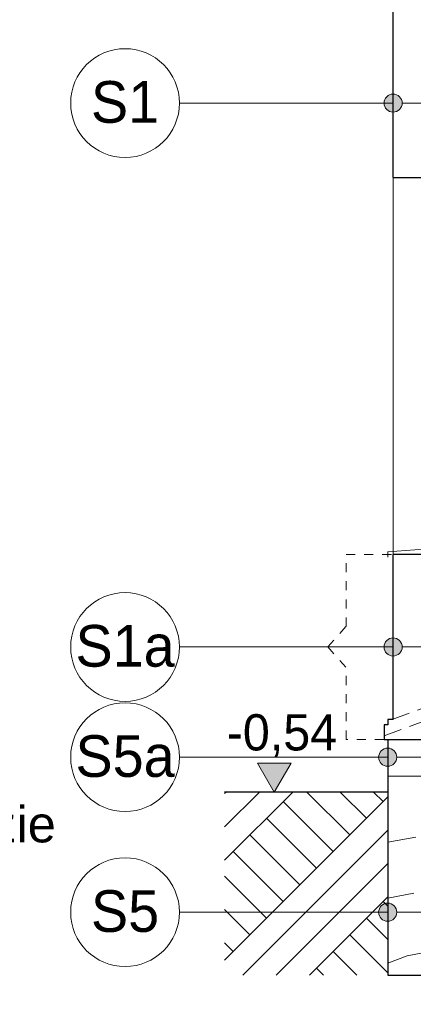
# Model space of a CAD drawing. Extents: x -396299 to -11759, y -15022 to 18278.
# Tile 61 of 205: x -239352 to -237180, y -5163 to 268. Entities that reach past the tile are written whole.
import ezdxf

# ---------------------------------------------------------------- set-up
doc = ezdxf.new("R2010")
doc.units = 0
doc.header["$MEASUREMENT"] = 0
doc.linetypes.add('Hidden Line', pattern=[100, 50, -50])
doc.linetypes.add('Krawędzie ukryte', pattern=[150, 100, -50])
doc.layers.add('Arch opisy', color=7, linetype='Continuous')
doc.layers.add('Arch wymiary', color=7, linetype='Continuous')
for name, color, linetype, lineweight in [('Arch opisy_Nr_Pióra__1', 7, 'Continuous', 25), ('Arch opisy_Nr_Pióra__21', 7, 'Continuous', 13), ('Arch opisy_Nr_Pióra__5', 7, 'Continuous', 13), ('Arch stropy_Nr_Pióra__21', 7, 'Continuous', 13), ('Arch wymiary_Nr_Pióra__21', 7, 'Continuous', 13), ('INWENT TEREN_Nr_Pióra__1', 7, 'Continuous', 25), ('INWENT. OKNA_Nr_Pióra__21', 7, 'Continuous', 13), ('INWENT.ŚCIANY_Nr_Pióra__1', 7, 'Continuous', 25), ('INWENT.ŚCIANY_Nr_Pióra__21', 7, 'Continuous', 13)]:
    doc.layers.add(name, color=color, linetype=linetype, lineweight=lineweight)
for name, color, linetype, lineweight, true_color in [('Arch opisy_Nr_Pióra__3', 7, 'Continuous', 20, 0xff6600), ('arch wypelnienia_Nr_Pióra__2', 7, 'Continuous', 13, 0x7f7f7f), ('INWENT.ŚCIANY_Nr_Pióra__2', 7, 'Continuous', 13, 0x7f7f7f)]:
    doc.layers.add(name, color=color, linetype=linetype, lineweight=lineweight, true_color=true_color)
doc.styles.add('GENERATED_STYLE_1', font='txt')
doc.styles.add('GENERATED_STYLE_3', font='txt')
doc.styles.add('GENERATED_STYLE_8', font='arial.ttf')
doc.dimstyles.new('GENERATED_STYLE__11', dxfattribs={"dimtxt": 0.18, "dimasz": 109.44, "dimexe": 0.18, "dimexo": 0.0625, "dimgap": 0.09, "dimtad": 0, "dimtih": 1, "dimtoh": 1, "dimdec": 4, "dimzin": 0, "dimdsep": 46, "dimcen": 0.09, "dimadec": 0, "dimazin": 0, "dimtfac": 1, "dimtdec": 4, "dimtmove": 0, "dimatfit": 3, "dimldrblk": 'ARROWHEAD_11', "dimfxl": 0, "dimtolj": 1, "dimtzin": 0, "dimarcsym": 0})

# ---------------------------------------------------------------- blocks, each defined once
blk = doc.blocks.new('Linia_21', base_point=(-236511.9, -3191.8))
at = {"layer": 'Arch opisy_Nr_Pióra__21', "linetype": 'Continuous'}
for points in [[(-237241.9, -3191.8), (-237245.7, -3172.7), (-237256.5, -3156.5), (-237272.7, -3145.6), (-237291.9, -3141.8), (-237311, -3145.6), (-237327.2, -3156.5), (-237338.1, -3172.7), (-237341.9, -3191.8), (-237338.1, -3211), (-237327.2, -3227.2), (-237311, -3238), (-237291.9, -3241.8), (-237272.7, -3238), (-237256.5, -3227.2), (-237245.7, -3211)], [(-236461.9, -3191.8), (-236465.7, -3172.7), (-236476.5, -3156.5), (-236492.7, -3145.6), (-236511.9, -3141.8), (-236531, -3145.6), (-236547.2, -3156.5), (-236558.1, -3172.7), (-236561.9, -3191.8), (-236558.1, -3211), (-236547.2, -3227.2), (-236531, -3238), (-236511.9, -3241.8), (-236492.7, -3238), (-236476.5, -3227.2), (-236465.7, -3211)]]:
    blk.add_hatch(color=256, dxfattribs=at).paths.add_polyline_path(points, flags=0)
blk.add_line((-236561.9, -3191.8), (-237241.9, -3191.8), dxfattribs=at)
for centre in [(-237291.9, -3191.8), (-236511.9, -3191.8)]:
    blk.add_circle(centre, 50, dxfattribs=at)
blk = doc.blocks.new('Linia_22', base_point=(-237291.9, -3191.8))
at = {"layer": 'Arch opisy_Nr_Pióra__21', "linetype": 'Continuous'}
blk.add_line((-237291.9, -3191.8), (-238470.9, -3191.8), dxfattribs=at)
blk.add_circle((-238770.9, -3191.8), 300, dxfattribs=at)
blk = doc.blocks.new('Linia_23', base_point=(-236481.9, -191.8))
at = {"layer": 'Arch opisy_Nr_Pióra__21', "linetype": 'Continuous'}
for points in [[(-237241.9, -191.8), (-237245.7, -172.7), (-237256.5, -156.5), (-237272.7, -145.6), (-237291.9, -141.8), (-237311, -145.6), (-237327.2, -156.5), (-237338.1, -172.7), (-237341.9, -191.8), (-237338.1, -211), (-237327.2, -227.2), (-237311, -238), (-237291.9, -241.8), (-237272.7, -238), (-237256.5, -227.2), (-237245.7, -211)], [(-236431.9, -191.8), (-236435.7, -172.7), (-236446.5, -156.5), (-236462.7, -145.6), (-236481.9, -141.8), (-236501, -145.6), (-236517.2, -156.5), (-236528.1, -172.7), (-236531.9, -191.8), (-236528.1, -211), (-236517.2, -227.2), (-236501, -238), (-236481.9, -241.8), (-236462.7, -238), (-236446.5, -227.2), (-236435.7, -211)]]:
    blk.add_hatch(color=256, dxfattribs=at).paths.add_polyline_path(points, flags=0)
blk.add_line((-236531.9, -191.8), (-237241.9, -191.8), dxfattribs=at)
for centre in [(-237291.9, -191.8), (-236481.9, -191.8)]:
    blk.add_circle(centre, 50, dxfattribs=at)
blk = doc.blocks.new('Linia_24', base_point=(-237291.9, -191.8))
at = {"layer": 'Arch opisy_Nr_Pióra__21', "linetype": 'Continuous'}
blk.add_line((-237291.9, -191.8), (-238470.9, -191.8), dxfattribs=at)
blk.add_circle((-238770.9, -191.8), 300, dxfattribs=at)
blk = doc.blocks.new('Linia_93', base_point=(-236661.9, -4654.8))
at = {"layer": 'Arch opisy_Nr_Pióra__21', "linetype": 'Continuous'}
for points in [[(-237271.9, -4654.8), (-237275.7, -4635.7), (-237286.5, -4619.5), (-237302.7, -4608.6), (-237321.9, -4604.8), (-237341, -4608.6), (-237357.2, -4619.5), (-237368.1, -4635.7), (-237371.9, -4654.8), (-237368.1, -4673.9), (-237357.2, -4690.2), (-237341, -4701), (-237321.9, -4704.8), (-237302.7, -4701), (-237286.5, -4690.2), (-237275.7, -4673.9)], [(-236611.9, -4654.8), (-236615.7, -4635.7), (-236626.5, -4619.5), (-236642.7, -4608.6), (-236661.9, -4604.8), (-236681, -4608.6), (-236697.2, -4619.5), (-236708.1, -4635.7), (-236711.9, -4654.8), (-236708.1, -4673.9), (-236697.2, -4690.2), (-236681, -4701), (-236661.9, -4704.8), (-236642.7, -4701), (-236626.5, -4690.2), (-236615.7, -4673.9)]]:
    blk.add_hatch(color=256, dxfattribs=at).paths.add_polyline_path(points, flags=0)
blk.add_line((-236711.9, -4654.8), (-237271.9, -4654.8), dxfattribs=at)
for centre in [(-237321.9, -4654.8), (-236661.9, -4654.8)]:
    blk.add_circle(centre, 50, dxfattribs=at)
blk = doc.blocks.new('Linia_94', base_point=(-237321.9, -4654.8))
at = {"layer": 'Arch opisy_Nr_Pióra__21', "linetype": 'Continuous'}
blk.add_line((-237321.9, -4654.8), (-238470.9, -4654.8), dxfattribs=at)
blk.add_circle((-238770.9, -4654.8), 300, dxfattribs=at)
blk = doc.blocks.new('Linia_116', base_point=(-236661.9, -3799.8))
at = {"layer": 'Arch opisy_Nr_Pióra__21', "linetype": 'Continuous'}
for points in [[(-237271.9, -3799.8), (-237275.7, -3780.7), (-237286.5, -3764.5), (-237302.7, -3753.6), (-237321.9, -3749.8), (-237341, -3753.6), (-237357.2, -3764.5), (-237368.1, -3780.7), (-237371.9, -3799.8), (-237368.1, -3819), (-237357.2, -3835.2), (-237341, -3846), (-237321.9, -3849.8), (-237302.7, -3846), (-237286.5, -3835.2), (-237275.7, -3819)], [(-236611.9, -3799.8), (-236615.7, -3780.7), (-236626.5, -3764.5), (-236642.7, -3753.6), (-236661.9, -3749.8), (-236681, -3753.6), (-236697.2, -3764.5), (-236708.1, -3780.7), (-236711.9, -3799.8), (-236708.1, -3819), (-236697.2, -3835.2), (-236681, -3846), (-236661.9, -3849.8), (-236642.7, -3846), (-236626.5, -3835.2), (-236615.7, -3819)]]:
    blk.add_hatch(color=256, dxfattribs=at).paths.add_polyline_path(points, flags=0)
blk.add_line((-236711.9, -3799.8), (-237271.9, -3799.8), dxfattribs=at)
for centre in [(-237321.9, -3799.8), (-236661.9, -3799.8)]:
    blk.add_circle(centre, 50, dxfattribs=at)
blk = doc.blocks.new('Linia_117', base_point=(-237321.9, -3799.8))
at = {"layer": 'Arch opisy_Nr_Pióra__21', "linetype": 'Continuous'}
blk.add_line((-237321.9, -3799.8), (-238470.9, -3799.8), dxfattribs=at)
blk.add_circle((-238770.9, -3799.8), 300, dxfattribs=at)
blk = doc.blocks.new('Wymiary_8', base_point=(-237947.6, -3991.8))
at = {"layer": 'Arch wymiary_Nr_Pióra__21', "linetype": 'Continuous'}
blk.add_hatch(color=256, dxfattribs=at).paths.add_polyline_path([(-237947.6, -3991.8), (-238040.4, -3831.8), (-237854.8, -3831.8)], flags=0)
for p, q in [((-237947.6, -3991.8), (-238040.4, -3831.8)), ((-238040.4, -3831.8), (-237854.8, -3831.8)), ((-237854.8, -3831.8), (-237947.6, -3991.8)), ((-237947.6, -3991.8), (-238067.6, -3991.8)), ((-237947.6, -3991.8), (-237827.6, -3991.8))]:
    blk.add_line(p, q, dxfattribs=at)
at = {"layer": 'Arch wymiary_Nr_Pióra__21', "insert": (-238210.2, -3799.8), "char_height": 200, "attachment_point": 7, "style": 'GENERATED_STYLE_1'}
blk.add_mtext('{-0,54}', dxfattribs=at)
blk = doc.blocks.new('ARROWHEAD_11')
at = {"color": 0, "linetype": 'Continuous', "lineweight": 0}
blk.add_line((0, 0), (-1, 0), dxfattribs=at)
at = {"color": 0, "linetype": 'Continuous', "lineweight": 0, "const_width": 0.25, "flags": 128}
blk.add_lwpolyline([(-0.125, 0, 1), (0.125, 0, 1)], format="xyb", close=True, dxfattribs=at)

msp = doc.modelspace()

# ---------------------------------------------------------------- hatches: boundary and pattern name
at = {"layer": 'arch wypelnienia_Nr_Pióra__2', "linetype": 'Continuous'}
h = msp.add_hatch(dxfattribs=at)
h.set_pattern_fill('Earth', color=256, style=0, pattern_type=2)
h.set_pattern_definition([(45, (0, 0), (-275.77163, 275.77163), []), (45, (-91.9, 91.9), (-551.5433, 551.5433), []), (45, (-183.85, 183.85), (-551.5433, 551.5433), []), (135, (-275.77, 275.77), (91.92388, 91.92388), [390, -390])])
h.paths.add_polyline_path([(-238221.9, -5001.8), (-237321.9, -5001.8), (-237321.9, -3991.8), (-238221.9, -3991.8)], flags=0)

# ---------------------------------------------------------------- linework, layer by layer
at = {"layer": 'Arch opisy_Nr_Pióra__3', "linetype": 'Hidden Line'}
for p, q in [((-237551.5, -2681.8), (-237291.9, -2681.8)), ((-237551.5, -3079.1), (-237551.5, -2681.8)), ((-237651.5, -3191.8), (-237551.5, -3079.1)), ((-237651.5, -3191.8), (-237551.5, -3304.5)), ((-237551.5, -3701.8), (-237551.5, -3304.5)), ((-237341.9, -3701.8), (-237551.5, -3701.8))]:
    msp.add_line(p, q, dxfattribs=at)
at = {"layer": 'Arch stropy_Nr_Pióra__21', "linetype": 'Krawędzie ukryte'}
for p, q in [((-237298, -3591.8), (-236691.9, -3371.2)), ((-237341.9, -3681.8), (-236691.9, -3445.2))]:
    msp.add_line(p, q, dxfattribs=at)
at = {"layer": 'INWENT TEREN_Nr_Pióra__1', "linetype": 'Continuous'}
msp.add_line((-237321.9, -3991.8), (-238221.9, -3991.8), dxfattribs=at)
at = {"layer": 'INWENT. OKNA_Nr_Pióra__21', "linetype": 'Continuous'}
for p, q in [((-237121.9, -2651.8), (-237321.9, -2666.8)), ((-237321.9, -2666.8), (-237321.9, -2696.8))]:
    msp.add_line(p, q, dxfattribs=at)
at = {"layer": 'INWENT.ŚCIANY_Nr_Pióra__1', "linetype": 'Continuous'}
for p, q in [((-237291.9, -601.8), (-237291.9, 853.2)), ((-237291.9, -601.8), (-237121.9, -601.8)), ((-237291.9, -3591.8), (-237291.9, -2681.8)), ((-237121.9, -2681.8), (-237291.9, -2681.8)), ((-237341.9, -3621.8), (-237341.9, -3701.8)), ((-237321.9, -3621.8), (-237341.9, -3621.8)), ((-237291.9, -3591.8), (-237321.9, -3591.8)), ((-237321.9, -3591.8), (-237321.9, -3621.8)), ((-237341.9, -3701.8), (-236661.9, -3701.8)), ((-237321.9, -3701.8), (-237321.9, -5001.8)), ((-237321.9, -5001.8), (-236661.9, -5001.8))]:
    msp.add_line(p, q, dxfattribs=at)
at = {"layer": 'INWENT.ŚCIANY_Nr_Pióra__2', "linetype": 'Continuous'}
for p, q in [((-237123.3, -3905), (-237321.9, -3905)), ((-237166.5, -4241.6), (-237321.9, -4268.6)), ((-237177.4, -4549.9), (-237321.9, -4576.9)), ((-237128.7, -4878.4), (-237215.2, -4894.6)), ((-237215.2, -4894.6), (-237321.9, -4935.2))]:
    msp.add_line(p, q, dxfattribs=at)
at = {"layer": 'INWENT.ŚCIANY_Nr_Pióra__21', "linetype": 'Continuous'}
msp.add_line((-237291.9, -2681.8), (-237291.9, -601.8), dxfattribs=at)

# ---------------------------------------------------------------- block references
at = {"layer": 'Arch opisy', "linetype": 'Continuous'}
for name, p in [('Linia_24', (-237291.9, -191.8)), ('Linia_23', (-236481.9, -191.8)), ('Linia_22', (-237291.9, -3191.8)), ('Linia_21', (-236511.9, -3191.8)), ('Linia_117', (-237321.9, -3799.8)), ('Linia_116', (-236661.9, -3799.8)), ('Linia_94', (-237321.9, -4654.8)), ('Linia_93', (-236661.9, -4654.8))]:
    msp.add_blockref(name, p, dxfattribs=at)
at = {"layer": 'Arch wymiary', "linetype": 'Continuous'}
msp.add_blockref('Wymiary_8', (-237947.6, -3991.8), dxfattribs=at)

# ---------------------------------------------------------------- texts
at = {"layer": 'Arch opisy_Nr_Pióra__1', "linetype": 'Continuous', "char_height": 230, "attachment_point": 2, "style": 'GENERATED_STYLE_3'}
for s, insert in [('{S1}', (-238770.9, -70.4)), ('{S1a}', (-238770.9, -3070.4)), ('{S5a}', (-238770.9, -3678.4)), ('{S5}', (-238770.9, -4533.4))]:
    msp.add_mtext(s, dxfattribs=dict(at, insert=insert))
at = {"layer": 'Arch opisy_Nr_Pióra__5', "linetype": 'Continuous', "insert": (-248749.2, -321.4), "char_height": 200, "width": 9728.552, "attachment_point": 1, "line_spacing_factor": 1.022042, "style": 'GENERATED_STYLE_8'}
msp.add_mtext('\\A1;{\\fArial|b1|i0|c0|p38;S5a - ŚCIANA FUNDAMENTOWA\\P\\fArial|b0|i0|c0|p38;      - istniejąca kamienna ściana fundamentowa:\\P        a) kamień należy oczyścić z istniejących warstw farby, wykwitów etc.\\P        b) usunąć istniejące spoiny\\P c) przestrzeń po spoinach wypełnić szpachlówka uszczelniająca \\P     o wysokiej odporności na siarczany\\P d) część zewnętrzną spoiny wykonać z mineralnej paroprzepuczalnej, \\P     mrozoodpornej i odkształcalnej masy wypełniającej w kolorze szarym\\PUWAGA:\\PJeżeli przy odkryciu ściany fundamentowej od wewnątrz okaże się,\\Pże kamień jest tylko warstwą licową a reszta ściany jest wykonana \\Pz cegły należy dół ściany odciąć izolacją poziomą za pomocą iniekcji na bazie bezrozpuszczalnikowego kremu na bazie silanów\\PPionowe izolacje należy ułożyć następująco:\\H1.211654x; \\P\\H0.825318x;      - istniejąca ceglana ściana fundamentowa\\P- bezrozpuszczalnikowy koncentrat krzemionkujący o działaniu\\P  wzmacniającym\\P\\fCalibri|b0|i0|c0|p34;\\H0.857143x;- \\fArial|b0|i0|c0|p38;\\H1.166667x;szpachlówka uszczelniająca o wysokiej odporności na siarczany\\P- sztywny, mineralny szlam uszczelniający o wysokiej odporności na \\P  siarczany }', dxfattribs=at)

# ---------------------------------------------------------------- leaders
at = {"layer": 'Arch opisy_Nr_Pióra__3', "linetype": 'Continuous', "annotation_type": 0, "has_hookline": 1, "hookline_direction": 1, "text_width": 3180}
msp.add_leader([(-236945.9, -3537.7), (-235650.5, -1468.9), (-234604, -1468.9)], dimstyle='GENERATED_STYLE__11', dxfattribs=at)

doc.saveas('drawing.dxf')
